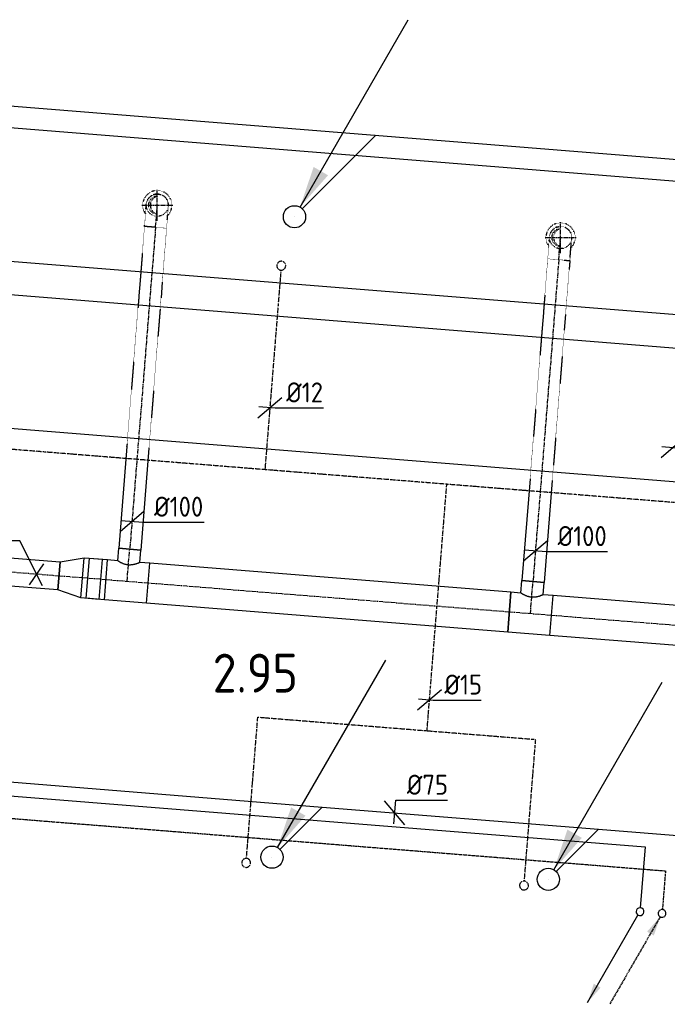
# Model space of a CAD drawing. Header units: millimetres. Extents: x -2770 to 48660, y -299 to 65946.
# Tile 37 of 39: x 12525 to 15443, y 60169 to 64604. Entities that reach past the tile are written whole.
import ezdxf

# ---------------------------------------------------------------- set-up
doc = ezdxf.new("R2010")
doc.units = ezdxf.units.MM
for name, pattern in [('2322107', [2000, 1000, 1000]), ('2322107_a', [2000, 1000, 1000]), ('2322108', [7, 5, -2]), ('2322108_a', [7, 5, -2]), ('2322109', [10, 5, -2, 1, -2]), ('2322121', [2000, 1000, 1000]), ('2322121_a', [2000, 1000, 1000]), ('CENTER2', [28.575, 19.05, -3.175, 3.175, -3.175]), ('SMALL_DASH', [1.5, 0.5, -1])]:
    doc.linetypes.add(name, pattern=pattern)
for name, color, linetype in [('bTuwkundig', 7, 'Continuous'), ('WL524---', 4, '2322121'), ('WL531---', 5, '2322109'), ('WL561---_AANVOER', 1, '2322107'), ('WL561---_RETOUR', 5, '2322108'), ('WL570---_RETOUR_D', 4, 'Continuous'), ('WL570---_RETOUR_HL', 1, 'CENTER2'), ('WL570---_RETOUR_RST', 4, 'Continuous'), ('WL570---_TOEVOER_D', 3, 'Continuous'), ('WM524---', 1, 'Continuous'), ('WM531---', 1, 'Continuous'), ('WM570---_RETOUR', 1, 'Continuous'), ('WM570---_TOEVOER', 1, 'Continuous')]:
    doc.layers.add(name, color=color, linetype=linetype)
doc.styles.add('STABICAD-018', font='ISOCP.SHX', dxfattribs={"height": 90})
doc.styles.add('STABICAD-035', font='ISOCP.SHX', dxfattribs={"height": 175})

# ---------------------------------------------------------------- blocks, each defined once
blk = doc.blocks.new('*U703')
at = {"color": 0, "linetype": 'Continuous'}
for p, q in [((5, 300, -3125), (9064.5, 300, -3125)), ((5, -300, -3125), (9064.5, -300, -3125))]:
    blk.add_line(p, q, dxfattribs=at)
at = {"layer": 'WL570---_TOEVOER_D', "color": 2, "style": 'STABICAD-018'}
for tag in ['SECTIONCODE', 'CODE', 'POSITIONCODE']:
    blk.add_attdef(tag, (9549, 63300.5, 3125), '', height=1.8, dxfattribs=at)
blk = doc.blocks.new('*U704')
at = {"color": 0, "linetype": 'Continuous'}
for p, q in [((5, 300, -3125), (9854.2, 300, -3125)), ((5, -300, -3125), (9854.2, -300, -3125))]:
    blk.add_line(p, q, dxfattribs=at)
at = {"layer": 'WL570---_TOEVOER_D', "color": 2, "style": 'STABICAD-018'}
for tag, p in [('CODE', (9330.9, 64070.4, 3125)), ('SECTIONCODE', (13758.8, 63865.4, 3125)), ('POSITIONCODE', (13897.8, 63854.2, 3125))]:
    blk.add_attdef(tag, p, '', height=1.8, dxfattribs=at)
blk = doc.blocks.new('*U772')
at = {"color": 0, "linetype": 'Continuous'}
for p, q in [((45.8, -53.8), (-45.8, 53.8)), ((-4, -49.8), (4.6, 56.7)), ((4.6, 56.7), (238.3, 56.7))]:
    blk.add_line(p, q, dxfattribs=at)
at = {"color": 0, "linetype": 'Continuous', "style": 'STABICAD-018'}
blk.add_text('%%c75', height=90, dxfattribs=at).set_placement((54.6, 81.7))
at = {"layer": 'WL570---_TOEVOER_D', "color": 2, "style": 'STABICAD-018'}
blk.add_attdef('CODE', (14214.7, 61031.2), '', height=1.8, dxfattribs=at)
blk = doc.blocks.new('*U701')
at = {"linetype": '2322121'}
blk.add_hatch(color=2, dxfattribs=at).paths.add_polyline_path([(25, 43.3), (86.3, 224.4), (151.2, 186.9)], flags=0)
at = {"color": 2, "linetype": '2322121_a'}
blk.add_line((25, 43.3, 3000), (512.5, 887.7, 3000), dxfattribs=at)
at = {"color": 0, "linetype": '2322121'}
blk.add_line((0, 0), (0, 0, 3000), dxfattribs=at)
blk.add_circle((0, 0, 3000), 50, dxfattribs=at)
at = {"color": 2, "linetype": '2322121'}
blk.add_circle((0, 0, 3000), 50, dxfattribs=at)
at = {"layer": 'WL570---_TOEVOER_D', "color": 2, "style": 'STABICAD-018'}
for tag, p in [('SECTIONCODE', (13661.5, 60981.6, 1499.5)), ('POSITIONCODE', (13661.5, 60981.6, 1499.5)), ('CODE', (13661.5, 60931.6)), ('FLOORCODE', (13711.5, 60831.6))]:
    blk.add_attdef(tag, p, '', height=1.8, dxfattribs=at)
blk = doc.blocks.new('*U700')
at = {"linetype": '2322121'}
blk.add_hatch(color=2, dxfattribs=at).paths.add_polyline_path([(25, 43.3), (86.3, 224.4), (151.2, 186.9)], flags=0)
at = {"color": 2, "linetype": '2322121_a'}
blk.add_line((25, 43.3, 3000), (512.5, 887.7, 3000), dxfattribs=at)
at = {"color": 0, "linetype": '2322121'}
blk.add_line((0, 0), (0, 0, 3000), dxfattribs=at)
blk.add_circle((0, 0, 3000), 50, dxfattribs=at)
at = {"color": 2, "linetype": '2322121'}
blk.add_circle((0, 0, 3000), 50, dxfattribs=at)
at = {"layer": 'WL570---_TOEVOER_D', "color": 2, "style": 'STABICAD-018'}
for tag, p in [('SECTIONCODE', (14906.4, 60881.7, 1499.5)), ('POSITIONCODE', (14906.4, 60881.7, 1499.5)), ('CODE', (14906.4, 60831.7)), ('FLOORCODE', (14956.4, 60731.7))]:
    blk.add_attdef(tag, p, '', height=1.8, dxfattribs=at)
blk = doc.blocks.new('*U697')
at = {"color": 0, "linetype": '2322121'}
blk.add_line((0, 0), (468.9, 0, 0), dxfattribs=at)
at = {"layer": 'WL570---_TOEVOER_D', "color": 2, "style": 'STABICAD-018'}
for tag, p in [('SECTIONCODE', (13857.7, 64022.9, 0)), ('POSITIONCODE', (13857.7, 64022.9, 0)), ('CODE', (13798.3, 63751.4, 0))]:
    blk.add_attdef(tag, p, '', height=1.8, dxfattribs=at)
blk = doc.blocks.new('*U691')
at = {"linetype": '2322121'}
blk.add_hatch(color=2, dxfattribs=at).paths.add_polyline_path([(25, 43.3), (86.3, 224.4), (151.2, 186.9)], flags=0)
at = {"color": 2, "linetype": '2322121_a'}
blk.add_line((25, 43.3, 3000), (512.5, 887.7, 3000), dxfattribs=at)
at = {"color": 0, "linetype": '2322121'}
blk.add_line((0, 0), (0, 0, 3000), dxfattribs=at)
blk.add_circle((0, 0, 3000), 50, dxfattribs=at)
at = {"color": 2, "linetype": '2322121'}
blk.add_circle((0, 0, 3000), 50, dxfattribs=at)
at = {"layer": 'WL570---_TOEVOER_D', "color": 2, "style": 'STABICAD-018'}
for tag, p in [('SECTIONCODE', (13762.9, 63866, 1499.5)), ('POSITIONCODE', (13762.9, 63866, 1499.5)), ('CODE', (13762.9, 63816)), ('FLOORCODE', (13812.9, 63716))]:
    blk.add_attdef(tag, p, '', height=1.8, dxfattribs=at)
blk = doc.blocks.new('*U725')
at = {"color": 2, "linetype": 'SMALL_DASH'}
for p, q in [((0, 50, -2750), (244.1, 50, -2750)), ((0, -50, -2750), (0, 50, -2750)), ((314.1, 50, -2750), (994.1, 50, -2750)), ((0, -50, -2750), (244.1, -50, -2750)), ((314.1, -50, -2750), (994.1, -50, -2750))]:
    blk.add_line(p, q, dxfattribs=at)
at = {"color": 0, "linetype": 'SMALL_DASH'}
for p, q in [((244.1, 50, -2750), (243.1, 50, -2750)), ((314.1, 50, -2750), (315.1, 50, -2750)), ((994.1, 50, -2750), (993.1, 50, -2750)), ((244.1, -50, -2750), (243.1, -50, -2750)), ((314.1, -50, -2750), (315.1, -50, -2750)), ((994.1, -50, -2750), (993.1, -50, -2750))]:
    blk.add_line(p, q, dxfattribs=at)
at = {"color": 0, "linetype": 'Continuous'}
for p, q in [((244.1, 50, -2750), (314.1, 50, -2750)), ((994.1, 50, -2750), (1453.9, 50, -2750)), ((1453.9, 50, -2750), (1453.9, -50, -2750)), ((244.1, -50, -2750), (314.1, -50, -2750)), ((994.1, -50, -2750), (1453.9, -50, -2750))]:
    blk.add_line(p, q, dxfattribs=at)
at = {"layer": 'WL570---_RETOUR_HL', "linetype": 'CENTER2'}
blk.add_line((0, 0, -2750), (1453.9, 0, -2750), dxfattribs=at)
at = {"layer": 'WL570---_TOEVOER_D', "color": 2, "style": 'STABICAD-018'}
for tag in ['SECTIONCODE', 'CODE', 'POSITIONCODE']:
    blk.add_attdef(tag, (14953.8, 63522.7, 2750), '', height=1.8, dxfattribs=at)
blk = doc.blocks.new('*U724')
at = {"color": 2, "linetype": 'SMALL_DASH'}
for p, q in [((0, 50, -2750), (244, 50, -2750)), ((0, -50, -2750), (0, 50, -2750)), ((314, 50, -2750), (994, 50, -2750)), ((0, -50, -2750), (244, -50, -2750)), ((314, -50, -2750), (994, -50, -2750))]:
    blk.add_line(p, q, dxfattribs=at)
at = {"color": 0, "linetype": 'SMALL_DASH'}
for p, q in [((244, 50, -2750), (243, 50, -2750)), ((314, 50, -2750), (315, 50, -2750)), ((994, 50, -2750), (993, 50, -2750)), ((244, -50, -2750), (243, -50, -2750)), ((314, -50, -2750), (315, -50, -2750)), ((994, -50, -2750), (993, -50, -2750))]:
    blk.add_line(p, q, dxfattribs=at)
at = {"color": 0, "linetype": 'Continuous'}
for p, q in [((244, 50, -2750), (314, 50, -2750)), ((994, 50, -2750), (1454.3, 50, -2750)), ((1454.3, 50, -2750), (1454.3, -50, -2750)), ((244, -50, -2750), (314, -50, -2750)), ((994, -50, -2750), (1454.3, -50, -2750))]:
    blk.add_line(p, q, dxfattribs=at)
at = {"layer": 'WL570---_RETOUR_HL', "linetype": 'CENTER2'}
blk.add_line((0, 0, -2750), (1454.3, 0, -2750), dxfattribs=at)
at = {"layer": 'WL570---_TOEVOER_D', "color": 2, "style": 'STABICAD-018'}
for tag in ['CODE', 'SECTIONCODE', 'POSITIONCODE']:
    blk.add_attdef(tag, (13137, 63668.5, 2750), '', height=1.8, dxfattribs=at)
blk = doc.blocks.new('*U722')
at = {"color": 2, "linetype": 'SMALL_DASH'}
blk.add_arc((0, 0, -2400), 66, 314.6636, 216.1617, dxfattribs=at)
at = {"layer": 'WL570---_TOEVOER_D', "color": 2, "style": 'STABICAD-018'}
for tag, p in [('CODE', (14961.8, 63722.4, 2400)), ('SECTIONCODE', (14961.8, 63622.4, 2400)), ('MATERIALCODE', (14961.8, 63622.4, 2400)), ('POSITIONCODE', (14961.8, 63622.4, 2400)), ('FLOWPREFIX', (15184.3, 63582.4, 2400)), ('FLOW', (15206.8, 63582.4, 2400)), ('FLOWSUFFIX', (15229.3, 63582.4, 2400))]:
    blk.add_attdef(tag, p, '', height=1.8, dxfattribs=at)
at = {"layer": 'WL570---_TOEVOER_D', "color": 1, "style": 'STABICAD-018'}
blk.add_attdef('PRODUCTCODE', (14761.8, 63662.4, 2400), '', height=1.8, dxfattribs=at)
blk = doc.blocks.new('*U721')
at = {"color": 2, "linetype": 'SMALL_DASH'}
blk.add_arc((0, 0, -2400), 66, 314.6636, 216.1617, dxfattribs=at)
at = {"layer": 'WL570---_TOEVOER_D', "color": 2, "style": 'STABICAD-018'}
for tag, p in [('CODE', (13145, 63868.2, 2400)), ('SECTIONCODE', (13145, 63768.2, 2400)), ('MATERIALCODE', (13145, 63768.2, 2400)), ('POSITIONCODE', (13145, 63768.2, 2400)), ('FLOWPREFIX', (13367.5, 63728.2, 2400)), ('FLOW', (13390, 63728.2, 2400)), ('FLOWSUFFIX', (13412.5, 63728.2, 2400))]:
    blk.add_attdef(tag, p, '', height=1.8, dxfattribs=at)
at = {"layer": 'WL570---_TOEVOER_D', "color": 1, "style": 'STABICAD-018'}
blk.add_attdef('PRODUCTCODE', (12945, 63808.2, 2400), '', height=1.8, dxfattribs=at)
blk = doc.blocks.new('*U711')
at = {"color": 0, "linetype": 'Continuous'}
for p, q in [((0, 90, -2750), (1818.2, 90, -2750)), ((0, -90, -2750), (0, 90, -2750)), ((1818.2, 90, -2750), (1818.2, -90, -2750)), ((0, -90, -2750), (1818.2, -90, -2750))]:
    blk.add_line(p, q, dxfattribs=at)
at = {"layer": 'WL570---_RETOUR_HL', "linetype": 'CENTER2'}
blk.add_line((0, 0, -2750), (1818.2, 0, -2750), dxfattribs=at)
at = {"layer": 'WL570---_TOEVOER_D', "color": 2, "style": 'STABICAD-018'}
for tag in ['SECTIONCODE', 'CODE', 'POSITIONCODE']:
    blk.add_attdef(tag, (16733.3, 61775.2, 2750), '', height=1.8, dxfattribs=at)
blk = doc.blocks.new('*U709')
at = {"color": 0, "linetype": 'Continuous'}
for p, q in [((0, 90, -2750), (1632.1, 90, -2750)), ((0, -90, -2750), (0, 90, -2750)), ((1632.1, 90, -2750), (1632.1, -90, -2750)), ((0, -90, -2750), (1632.1, -90, -2750))]:
    blk.add_line(p, q, dxfattribs=at)
at = {"layer": 'WL570---_RETOUR_HL', "linetype": 'CENTER2'}
blk.add_line((0, 0, -2750), (1632.1, 0, -2750), dxfattribs=at)
at = {"layer": 'WL570---_TOEVOER_D', "color": 2, "style": 'STABICAD-018'}
for tag in ['CODE', 'SECTIONCODE', 'POSITIONCODE']:
    blk.add_attdef(tag, (14730.9, 61935.5, 2750), '', height=1.8, dxfattribs=at)
blk = doc.blocks.new('*U729')
at = {"color": 0, "linetype": 'Continuous'}
for p, q in [((-95.3, 90, -2750), (95.3, 90, -2750)), ((-95.3, 90, -2750), (-95.3, -90, -2750)), ((95.3, 90, -2750), (95.3, -90, -2750)), ((-95.3, -90, -2750), (-50, -90, -2750)), ((-50, -90, -2750), (-50, -146.1, -2750)), ((50, -90, -2750), (95.3, -90, -2750)), ((50, -90, -2750), (50, -146.1, -2750)), ((50, -146.1, -2750), (-50, -146.1, -2750))]:
    blk.add_line(p, q, dxfattribs=at)
blk.add_spline([(-49.7, -89.9, -2750), (-49, -89.4, -2750), (-47.7, -88.7, -2750), (-45.9, -87.8, -2750), (-43.7, -86.7, -2750), (-41, -85.3, -2750), (-37.9, -83.9, -2750), (-34.4, -82.4, -2750), (-30.6, -80.8, -2750), (-26.4, -79.4, -2750), (-22, -78, -2750), (-17.4, -76.8, -2750), (-12.5, -75.9, -2750), (-7.6, -75.2, -2750), (-2.5, -74.9, -2750), (2.5, -74.9, -2750), (7.6, -75.2, -2750), (12.5, -75.9, -2750), (17.4, -76.8, -2750), (22, -78, -2750), (26.4, -79.4, -2750), (30.6, -80.8, -2750), (34.4, -82.4, -2750), (37.9, -83.9, -2750), (41, -85.3, -2750), (43.7, -86.7, -2750), (45.9, -87.8, -2750), (47.7, -88.7, -2750), (49, -89.4, -2750), (49.7, -89.9, -2750), (50, -90, -2750)], degree=3, dxfattribs=at)
at = {"layer": 'WL570---_RETOUR_HL', "linetype": 'CENTER2'}
for p, q in [((0, 0, -2750), (0, -146.1, -2750)), ((-95.3, 0, -2750), (95.3, 0, -2750))]:
    blk.add_line(p, q, dxfattribs=at)
at = {"layer": 'WL570---_TOEVOER_D', "color": 2, "style": 'STABICAD-018'}
for tag in ['CODE', 'SECTIONCODE', 'POSITIONCODE']:
    blk.add_attdef(tag, (14825.9, 61927.8, 2750), '', height=1.8, dxfattribs=at)
blk = doc.blocks.new('*U731')
at = {"color": 0, "linetype": 'Continuous'}
for p, q in [((-95.3, 90, -2750), (95.3, 90, -2750)), ((-95.3, 90, -2750), (-95.3, -90, -2750)), ((95.3, 90, -2750), (95.3, -90, -2750)), ((-95.3, -90, -2750), (-50, -90, -2750)), ((-50, -90, -2750), (-50, -146.1, -2750)), ((50, -90, -2750), (95.3, -90, -2750)), ((50, -90, -2750), (50, -146.1, -2750)), ((50, -146.1, -2750), (-50, -146.1, -2750))]:
    blk.add_line(p, q, dxfattribs=at)
blk.add_spline([(-49.7, -89.9, -2750), (-49, -89.4, -2750), (-47.7, -88.7, -2750), (-45.9, -87.8, -2750), (-43.7, -86.7, -2750), (-41, -85.3, -2750), (-37.9, -83.9, -2750), (-34.4, -82.4, -2750), (-30.6, -80.8, -2750), (-26.4, -79.4, -2750), (-22, -78, -2750), (-17.4, -76.8, -2750), (-12.5, -75.9, -2750), (-7.6, -75.2, -2750), (-2.5, -74.9, -2750), (2.5, -74.9, -2750), (7.6, -75.2, -2750), (12.5, -75.9, -2750), (17.4, -76.8, -2750), (22, -78, -2750), (26.4, -79.4, -2750), (30.6, -80.8, -2750), (34.4, -82.4, -2750), (37.9, -83.9, -2750), (41, -85.3, -2750), (43.7, -86.7, -2750), (45.9, -87.8, -2750), (47.7, -88.7, -2750), (49, -89.4, -2750), (49.7, -89.9, -2750), (50, -90, -2750)], degree=3, dxfattribs=at)
at = {"layer": 'WL570---_RETOUR_HL', "linetype": 'CENTER2'}
for p, q in [((0, 0, -2750), (0, -146.1, -2750)), ((-95.3, 0, -2750), (95.3, 0, -2750))]:
    blk.add_line(p, q, dxfattribs=at)
at = {"layer": 'WL570---_TOEVOER_D', "color": 2, "style": 'STABICAD-018'}
for tag in ['CODE', 'SECTIONCODE', 'POSITIONCODE']:
    blk.add_attdef(tag, (13009, 62073.2, 2750), '', height=1.8, dxfattribs=at)
blk = doc.blocks.new('*U735')
at = {"color": 0, "linetype": 'Continuous'}
for p, q in [((-53.1, 90, -2750), (29.7, 90, -2750)), ((-53.1, 90, -2750), (-53.1, -90, -2750)), ((-29.7, 90, -2750), (53.1, 90, -2750)), ((-29.7, 90, -2750), (-29.7, -90, -2750)), ((29.7, 90, -2750), (29.7, -90, -2750)), ((53.1, 90, -2750), (53.1, -90, -2750)), ((-53.1, -90, -2750), (29.7, -90, -2750)), ((-29.7, -90, -2750), (53.1, -90, -2750))]:
    blk.add_line(p, q, dxfattribs=at)
at = {"layer": 'WL570---_RETOUR_HL', "linetype": 'CENTER2'}
blk.add_line((-53.1, 0, -2750), (53.1, 0, -2750), dxfattribs=at)
at = {"layer": 'WL570---_TOEVOER_D', "color": 2, "style": 'STABICAD-018'}
for tag in ['CODE', 'SECTIONCODE', 'POSITIONCODE']:
    blk.add_attdef(tag, (12861.1, 62085.1, 2750), '', height=1.8, dxfattribs=at)
blk = doc.blocks.new('*U741')
at = {"color": 0, "linetype": 'Continuous'}
for p, q in [((0, 90, -2750), (106.1, 62.5, -2750)), ((0, 90, -2750), (0, -90, -2750)), ((106.1, 62.5, -2750), (106.1, -62.5, -2750)), ((0, -90, -2750), (106.1, -62.5, -2750))]:
    blk.add_line(p, q, dxfattribs=at)
at = {"layer": 'WL570---_RETOUR_HL', "linetype": 'CENTER2'}
blk.add_line((0, 0, -2750), (106.1, 0, -2750), dxfattribs=at)
for centre in [(0, 0, -2750), (106.1, 0, -2750)]:
    blk.add_circle(centre, 0.0125, dxfattribs=at)
at = {"layer": 'WL570---_TOEVOER_D', "color": 2, "style": 'STABICAD-018'}
for tag, p in [('CODE', (12808.1, 62189.3, 2750)), ('SECTIONCODE', (12808.1, 62089.3, 2750)), ('POSITIONCODE', (12808.1, 62089.3, 2750))]:
    blk.add_attdef(tag, p, '', height=1.8, dxfattribs=at)
blk = doc.blocks.new('*U720')
at = {"color": 0, "linetype": 'Continuous'}
for p, q in [((0, 62.5, -2750), (3106.1, 62.5, -2750)), ((0, -62.5, -2750), (0, 62.5, -2750)), ((3106.1, 62.5, -2750), (3106.1, -62.5, -2750)), ((0, -62.5, -2750), (3106.1, -62.5, -2750))]:
    blk.add_line(p, q, dxfattribs=at)
at = {"layer": 'WL570---_RETOUR_HL', "linetype": 'CENTER2'}
blk.add_line((0, 0, -2750), (3106.1, 0, -2750), dxfattribs=at)
at = {"layer": 'WL570---_TOEVOER_D', "color": 2, "style": 'STABICAD-018'}
for tag in ['CODE', 'SECTIONCODE', 'POSITIONCODE']:
    blk.add_attdef(tag, (12702.4, 62097.8, 2750), '', height=1.8, dxfattribs=at)
blk = doc.blocks.new('*U686')
at = {"color": 2, "linetype": 'SMALL_DASH'}
for p, q in [((-100, 50, -2750), (-86.8, 50, -2750)), ((-100, -50, -2750), (-100, 50, -2750)), ((-86.8, 50, -2750), (-61.4, 50, -2750)), ((-61.4, 50, -2750), (-38.6, 50, -2750)), ((-38.6, 50, -2750), (-20, 50, -2750)), ((-20, 50, -2750), (-6.8, 50, -2750)), ((-6.8, 50, -2750), (0, 50, -2750)), ((-100, -50, -2750), (-86.8, -50, -2750)), ((-86.8, -50, -2750), (-61.4, -50, -2750)), ((-61.4, -50, -2750), (-38.6, -50, -2750)), ((-38.6, -50, -2750), (-20, -50, -2750)), ((-20, -50, -2750), (-6.8, -50, -2750)), ((-6.8, -50, -2750), (0, -50, -2750))]:
    blk.add_line(p, q, dxfattribs=at)
blk.add_arc((0, 0, -2750), 50, 270, 90, dxfattribs=at)
at = {"layer": 'WL570---_RETOUR_HL', "linetype": 'CENTER2'}
blk.add_line((-100, 0, -2750), (0, 0, -2750), dxfattribs=at)
at = {"layer": 'WL570---_TOEVOER_D', "color": 2, "style": 'STABICAD-018'}
for tag in ['CODE', 'SECTIONCODE', 'POSITIONCODE']:
    blk.add_attdef(tag, (13145, 63768.2, 2750), '', height=1.8, dxfattribs=at)
blk = doc.blocks.new('*U719')
at = {"layer": 'WL570---_RETOUR_HL', "linetype": 'CENTER2'}
for p, q in [((-5.6, 69.8), (5.6, -69.8)), ((69.8, 5.6), (-69.8, -5.6))]:
    blk.add_line(p, q, dxfattribs=at)
at = {"layer": 'WL570---_RETOUR_HL', "linetype": 'SMALL_DASH'}
blk.add_circle((0, 0, -2650), 50, dxfattribs=at)
at = {"layer": 'WL570---_RETOUR_HL', "linetype": 'CENTER2'}
blk.add_circle((0, 0, -2650), 0.0125, dxfattribs=at)
at = {"layer": 'WL570---_RETOUR_HL', "linetype": 'SMALL_DASH'}
for centre, radius, start, end in [((0, 0, -2650), 40, 274.5874, 94.5874), ((-9.5, -0.8, -2650), 41.1, 287.9385, 81.2362)]:
    blk.add_arc(centre, radius, start, end, dxfattribs=at)
at = {"layer": 'WL570---_TOEVOER_D', "color": 2, "style": 'STABICAD-018'}
for tag in ['CODE', 'SECTIONCODE', 'POSITIONCODE']:
    blk.add_attdef(tag, (13145, 63768.2, 2650), '', height=1.8, dxfattribs=at)
blk = doc.blocks.new('*U685')
at = {"color": 2, "linetype": 'SMALL_DASH'}
for p, q in [((-100, 50, -2750), (-86.8, 50, -2750)), ((-100, -50, -2750), (-100, 50, -2750)), ((-86.8, 50, -2750), (-61.4, 50, -2750)), ((-61.4, 50, -2750), (-38.6, 50, -2750)), ((-38.6, 50, -2750), (-20, 50, -2750)), ((-20, 50, -2750), (-6.8, 50, -2750)), ((-6.8, 50, -2750), (0, 50, -2750)), ((-100, -50, -2750), (-86.8, -50, -2750)), ((-86.8, -50, -2750), (-61.4, -50, -2750)), ((-61.4, -50, -2750), (-38.6, -50, -2750)), ((-38.6, -50, -2750), (-20, -50, -2750)), ((-20, -50, -2750), (-6.8, -50, -2750)), ((-6.8, -50, -2750), (0, -50, -2750))]:
    blk.add_line(p, q, dxfattribs=at)
blk.add_arc((0, 0, -2750), 50, 270, 90, dxfattribs=at)
at = {"layer": 'WL570---_RETOUR_HL', "linetype": 'CENTER2'}
blk.add_line((-100, 0, -2750), (0, 0, -2750), dxfattribs=at)
at = {"layer": 'WL570---_TOEVOER_D', "color": 2, "style": 'STABICAD-018'}
for tag in ['SECTIONCODE', 'CODE', 'POSITIONCODE']:
    blk.add_attdef(tag, (14961.8, 63622.4, 2750), '', height=1.8, dxfattribs=at)
blk = doc.blocks.new('*U708')
at = {"layer": 'WL570---_RETOUR_HL', "linetype": 'CENTER2'}
for p, q in [((-5.6, 69.8), (5.6, -69.8)), ((69.8, 5.6), (-69.8, -5.6))]:
    blk.add_line(p, q, dxfattribs=at)
at = {"layer": 'WL570---_RETOUR_HL', "linetype": 'SMALL_DASH'}
blk.add_circle((0, 0, -2650), 50, dxfattribs=at)
at = {"layer": 'WL570---_RETOUR_HL', "linetype": 'CENTER2'}
blk.add_circle((0, 0, -2650), 0.0125, dxfattribs=at)
at = {"layer": 'WL570---_RETOUR_HL', "linetype": 'SMALL_DASH'}
for centre, radius, start, end in [((0, 0, -2650), 40, 274.5874, 94.5874), ((-9.5, -0.8, -2650), 41.1, 287.9385, 81.2362)]:
    blk.add_arc(centre, radius, start, end, dxfattribs=at)
at = {"layer": 'WL570---_TOEVOER_D', "color": 2, "style": 'STABICAD-018'}
for tag in ['SECTIONCODE', 'CODE', 'POSITIONCODE']:
    blk.add_attdef(tag, (14961.8, 63622.4, 2650), '', height=1.8, dxfattribs=at)
blk = doc.blocks.new('*U766')
at = {"color": 0, "linetype": 'Continuous'}
for p, q in [((-53.8, -45.8, -2750), (53.8, 45.8, -2750)), ((-49.8, 4, -2750), (49.8, -4, -2750)), ((49.8, -4, -2750), (324.9, -4, -2750))]:
    blk.add_line(p, q, dxfattribs=at)
at = {"color": 0, "linetype": 'Continuous', "style": 'STABICAD-018'}
blk.add_text('%%c100', height=90, dxfattribs=at).set_placement((99.8, 21, -2750))
at = {"layer": 'WL570---_TOEVOER_D', "color": 2, "style": 'STABICAD-018'}
blk.add_attdef('CODE', (14848.7, 62211.9, 2750), '', height=1.8, dxfattribs=at)
blk = doc.blocks.new('*U765')
at = {"color": 0, "linetype": 'Continuous'}
for p, q in [((-53.8, -45.8, -2750), (53.8, 45.8, -2750)), ((-49.8, 4, -2750), (49.8, -4, -2750)), ((49.8, -4, -2750), (324.9, -4, -2750))]:
    blk.add_line(p, q, dxfattribs=at)
at = {"color": 0, "linetype": 'Continuous', "style": 'STABICAD-018'}
blk.add_text('%%c100', height=90, dxfattribs=at).set_placement((99.8, 21, -2750))
at = {"layer": 'WL570---_TOEVOER_D', "color": 2, "style": 'STABICAD-018'}
blk.add_attdef('CODE', (13030.7, 62344.3, 2750), '', height=1.8, dxfattribs=at)
blk = doc.blocks.new('*U764')
at = {"color": 0, "linetype": 'Continuous'}
for p, q in [((-76.7, 150, -2750), (-355.4, 150, -2750)), ((26.7, -52.3, -2750), (-76.7, 150, -2750)), ((-31.8, -47.6, -2750), (31.8, 47.6, -2750))]:
    blk.add_line(p, q, dxfattribs=at)
at = {"color": 0, "linetype": 'Continuous', "style": 'STABICAD-018'}
blk.add_text('%%c125', height=90, dxfattribs=at).set_placement((-355.4, 175, -2750))
at = {"layer": 'WL570---_TOEVOER_D', "color": 2, "style": 'STABICAD-018'}
blk.add_attdef('CODE', (12601.6, 62105.9, 2750), '', height=1.8, dxfattribs=at)
blk = doc.blocks.new('*U756')
at = {"color": 0, "linetype": '2322109'}
blk.add_arc((0, 0), 20, 268.2786, 262.5467, dxfattribs=at)
at = {"layer": 'WL570---_TOEVOER_D', "color": 2, "style": 'STABICAD-018'}
for tag in ['CODE', 'CODE2', 'SECTIONCODE', 'INDICATIONTEXT', 'POSITIONCODE', 'LABEL']:
    blk.add_attdef(tag, (13703.3, 63495.6), '', height=1.2, dxfattribs=at)
at = {"layer": 'WL570---_TOEVOER_D', "color": 1, "style": 'STABICAD-018'}
blk.add_attdef('PRODUCTCODE', (13703.3, 63495.6), '', height=1.8, dxfattribs=at)
blk = doc.blocks.new('*U778')
at = {"color": 0, "linetype": '2322109'}
blk.add_arc((0, 0), 20, 88.2786, 82.5467, dxfattribs=at)
at = {"layer": 'WL570---_TOEVOER_D', "color": 2, "style": 'STABICAD-018'}
for tag in ['CODE', 'CODE2', 'INDICATIONTEXT', 'LABEL', 'POSITIONCODE', 'SECTIONCODE']:
    blk.add_attdef(tag, (13545, 60805.9), '', height=1.2, dxfattribs=at)
at = {"layer": 'WL570---_TOEVOER_D', "color": 1, "style": 'STABICAD-018'}
blk.add_attdef('PRODUCTCODE', (13545, 60805.9), '', height=1.8, dxfattribs=at)
blk = doc.blocks.new('*U779')
at = {"color": 0, "linetype": '2322109'}
blk.add_arc((0, 0), 20, 88.2786, 82.5467, dxfattribs=at)
at = {"layer": 'WL570---_TOEVOER_D', "color": 2, "style": 'STABICAD-018'}
for tag in ['CODE', 'CODE2', 'SECTIONCODE', 'INDICATIONTEXT', 'LABEL', 'POSITIONCODE']:
    blk.add_attdef(tag, (14797, 60703.9), '', height=1.2, dxfattribs=at)
at = {"layer": 'WL570---_TOEVOER_D', "color": 1, "style": 'STABICAD-018'}
blk.add_attdef('PRODUCTCODE', (14797, 60703.9), '', height=1.8, dxfattribs=at)
blk = doc.blocks.new('*U844')
at = {"color": 0, "linetype": 'Continuous'}
for p, q in [((-53.8, -45.8), (53.8, 45.8)), ((-49.8, 4), (35.8, -2.9)), ((35.8, -2.9), (253.2, -2.9))]:
    blk.add_line(p, q, dxfattribs=at)
at = {"color": 0, "linetype": 'Continuous', "style": 'STABICAD-018'}
blk.add_text('%%c12', height=90, dxfattribs=at).set_placement((85.8, 22.1))
at = {"layer": 'WM570---_TOEVOER', "color": 2, "style": 'STABICAD-018'}
blk.add_attdef('CODE', (15468.5, 62676.9), '', height=1.2, dxfattribs=at)
blk = doc.blocks.new('*U842')
at = {"color": 0, "linetype": 'Continuous'}
for p, q in [((-53.8, -45.8), (53.8, 45.8)), ((-49.8, 4), (23.7, -1.9)), ((23.7, -1.9), (241.1, -1.9))]:
    blk.add_line(p, q, dxfattribs=at)
at = {"color": 0, "linetype": 'Continuous', "style": 'STABICAD-018'}
blk.add_text('%%c12', height=90, dxfattribs=at).set_placement((73.7, 23.1))
at = {"layer": 'WM570---_TOEVOER', "color": 2, "style": 'STABICAD-018'}
blk.add_attdef('CODE', (13652.1, 62856.9), '', height=1.2, dxfattribs=at)
blk = doc.blocks.new('*U845')
at = {"color": 0, "linetype": 'Continuous'}
for p, q in [((-53.8, -45.8), (53.8, 45.8)), ((-49.8, 4), (17.2, -1.4)), ((17.2, -1.4), (233, -1.4))]:
    blk.add_line(p, q, dxfattribs=at)
at = {"color": 0, "linetype": 'Continuous', "style": 'STABICAD-018'}
blk.add_text('%%c15', height=90, dxfattribs=at).set_placement((67.2, 23.6))
at = {"layer": 'WM570---_TOEVOER', "color": 2, "style": 'STABICAD-018'}
blk.add_attdef('CODE', (14371.3, 61540.5), '', height=1.2, dxfattribs=at)
blk = doc.blocks.new('*U833')
at = {"linetype": '2322107'}
blk.add_hatch(color=2, dxfattribs=at).paths.add_polyline_path([(-236.2, -409.2), (-207.7, -324.7), (-177.3, -342.2)], flags=0)
at = {"color": 0, "linetype": '2322107'}
blk.add_line((0, 0), (0, 0, 1), dxfattribs=at)
at = {"color": 2, "linetype": '2322107_a'}
blk.add_line((-236.2, -409.2, 1), (-8.8, -15.2, 1), dxfattribs=at)
at = {"color": 2, "linetype": '2322107'}
blk.add_arc((0, 0, 1), 17.5, 88.6885, 82.1368, dxfattribs=at)
at = {"layer": 'WM570---_TOEVOER', "color": 2, "style": 'STABICAD-018'}
for tag, p in [('SECTIONCODE', (15419.1, 60728.3, 149)), ('POSITIONCODE', (15419.1, 60728.3, 149)), ('CODE', (15419.1, 60678.3, -1)), ('FLOORCODE', (15469.1, 60578.3, -1))]:
    blk.add_attdef(tag, p, '', height=1.2, dxfattribs=at)
blk = doc.blocks.new('*U834')
at = {"linetype": '2322108'}
blk.add_hatch(color=2, dxfattribs=at).paths.add_polyline_path([(-8.8, -15.2), (-37.3, -99.7), (-67.7, -82.2)], flags=0)
at = {"color": 0, "linetype": '2322108'}
blk.add_line((0, 0), (0, 0, 1), dxfattribs=at)
at = {"color": 2, "linetype": '2322108_a'}
blk.add_line((-8.8, -15.2, 1), (-236.2, -409.2, 1), dxfattribs=at)
at = {"color": 2, "linetype": '2322108'}
blk.add_arc((0, 0, 1), 17.5, 88.6885, 82.1368, dxfattribs=at)
at = {"layer": 'WM570---_TOEVOER', "color": 2, "style": 'STABICAD-018'}
for tag, p in [('SECTIONCODE', (15319.4, 60736.3, 149)), ('POSITIONCODE', (15319.4, 60736.3, 149)), ('CODE', (15319.4, 60686.3, -1)), ('FLOORCODE', (15369.4, 60586.3, -1))]:
    blk.add_attdef(tag, p, '', height=1.2, dxfattribs=at)

msp = doc.modelspace()

# ---------------------------------------------------------------- linework, layer by layer
at = {"layer": 'WL524---', "linetype": '2322121'}
for p, q in [((8092.6, 64567.3), (15944.5, 63937.3)), ((11624.4, 61239), (13887.4, 61057.5)), ((13696.9, 60867), (13887.4, 61057.5)), ((13887.4, 61057.5), (15132.2, 60957.6)), ((14941.7, 60767.1), (15132.2, 60957.6)), ((15132.2, 60957.6), (16617, 60838.4))]:
    msp.add_line(p, q, dxfattribs=at)
at = {"layer": 'WL531---', "linetype": '2322109'}
for p, q in [((13701.7, 63475.7), (13629.6, 62576.9)), ((17567.6, 62261), (11730.4, 62729.3)), ((14360.1, 61401.3), (14449.2, 62511.2)), ((13546.6, 60825.9), (13597.7, 61462.5)), ((13597.7, 61462.5), (14360.1, 61401.3)), ((14360.1, 61401.3), (14849.8, 61362)), ((14798.6, 60723.9), (14849.8, 61362))]:
    msp.add_line(p, q, dxfattribs=at)
at = {"layer": 'WL561---_AANVOER', "linetype": '2322107'}
for p, q in [((9517, 61345.1), (15342.8, 60877.6)), ((15342.8, 60877.6), (15320.8, 60603.7))]:
    msp.add_line(p, q, dxfattribs=at)
at = {"layer": 'WL561---_RETOUR', "linetype": '2322108'}
for p, q in [((9608.7, 61237.4), (15434.5, 60769.9)), ((15434.5, 60769.9), (15420.5, 60595.7))]:
    msp.add_line(p, q, dxfattribs=at)

# ---------------------------------------------------------------- block references
at = {"layer": 'WL524---', "linetype": '2322121'}
for name, p in [('*U691', (13762.9, 63716)), ('*U701', (13661.5, 60831.6)), ('*U700', (14906.4, 60731.7))]:
    msp.add_blockref(name, p, dxfattribs=at)
at = {"layer": 'WL524---', "linetype": '2322121', "rotation": 45.00000000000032}
msp.add_blockref('*U697', (13798.3, 63751.4, 0), dxfattribs=at)
at = {"layer": 'WL531---', "linetype": '2322109'}
for name, p in [('*U756', (13703.3, 63495.6)), ('*U778', (13545, 60805.9)), ('*U779', (14797, 60703.9))]:
    msp.add_blockref(name, p, dxfattribs=at)
at = {"layer": 'WL561---_AANVOER', "linetype": '2322107'}
msp.add_blockref('*U833', (15319.4, 60586.3, -1), dxfattribs=at)
at = {"layer": 'WL561---_RETOUR', "linetype": '2322108'}
msp.add_blockref('*U834', (15419.1, 60578.3, -1), dxfattribs=at)
at = {"layer": 'WL570---_RETOUR_D', "linetype": 'Continuous'}
for name, p, rotation in [('*U719', (13145, 63768.2, 2650), 175.4126462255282), ('*U686', (13145, 63768.2, 2750), 85.41264622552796), ('*U708', (14961.8, 63622.4, 2650), 175.4126462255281), ('*U724', (13137, 63668.5, 2750), 265.412646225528), ('*U685', (14961.8, 63622.4, 2750), 85.41264622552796), ('*U703', (9549, 63300.5, 3125), 355.4100000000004), ('*U725', (14953.8, 63522.7, 2750), 265.412646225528), ('*U720', (12702.4, 62097.8, 2750), 175.4210598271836), ('*U731', (13009, 62073.2, 2750), 175.4210598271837), ('*U741', (12808.1, 62089.3, 2750), 175.4210598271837), ('*U735', (12861.1, 62085.1, 2750), 175.4210598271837), ('*U709', (14730.9, 61935.5, 2750), 175.4252666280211), ('*U729', (14825.9, 61927.8, 2750), 175.4210598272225), ('*U711', (16733.3, 61775.2, 2750), 175.4252666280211)]:
    msp.add_blockref(name, p, dxfattribs=dict(at, rotation=rotation))
at = {"layer": 'WL570---_RETOUR_RST', "linetype": 'Continuous'}
for name, p in [('*U721', (13145, 63768.2, 2400)), ('*U722', (14961.8, 63622.4, 2400))]:
    msp.add_blockref(name, p, dxfattribs=at)
at = {"layer": 'WL570---_TOEVOER_D', "linetype": 'Continuous', "rotation": 355.4100000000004}
msp.add_blockref('*U704', (9330.9, 64070.4, 3125), dxfattribs=at)
at = {"layer": 'WM524---', "linetype": 'Continuous'}
msp.add_blockref('*U772', (14214.7, 61031.2), dxfattribs=at)
at = {"layer": 'WM531---', "linetype": 'Continuous'}
for name, p in [('*U842', (13652.1, 62856.9)), ('*U844', (15468.5, 62676.9)), ('*U845', (14371.3, 61540.5))]:
    msp.add_blockref(name, p, dxfattribs=at)
at = {"layer": 'WM570---_RETOUR', "linetype": 'Continuous'}
for name, p in [('*U765', (13030.7, 62344.3, 2750)), ('*U764', (12601.6, 62105.9, 2750)), ('*U766', (14848.7, 62211.9, 2750))]:
    msp.add_blockref(name, p, dxfattribs=at)

# ---------------------------------------------------------------- texts
at = {"layer": 'bTuwkundig', "color": 3, "style": 'STABICAD-035'}
msp.add_text('2.95', height=175, dxfattribs=at).set_placement((13394.4, 61573.2, -500))

doc.saveas('drawing.dxf')
